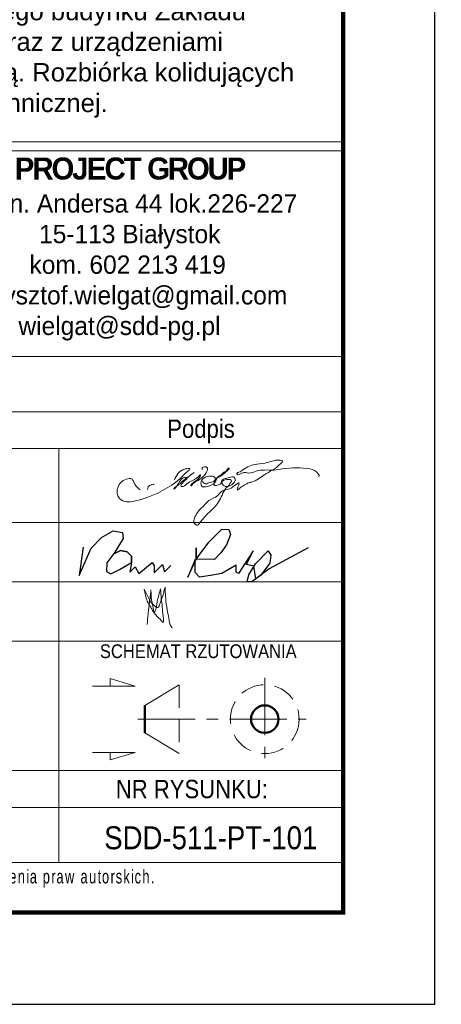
# Model space of a CAD drawing. Header units: millimetres. Extents: x 6807 to 7919, y 15387 to 15883.
# Tile 102 of 120: x 7868 to 7914, y 15387 to 15494. Entities that reach past the tile are written whole.
import ezdxf
from ezdxf.enums import TextEntityAlignment as Align

# ---------------------------------------------------------------- set-up
doc = ezdxf.new("R2010")
doc.units = ezdxf.units.MM
doc.header["$LTSCALE"] = 10
doc.linetypes.add('HIDDEN', pattern=[0.375, 0.25, -0.125])
doc.linetypes.add('MITTE', pattern=[2, 1.25, -0.25, 0.25, -0.25])
for name, color, linetype, lineweight in [('--- widok', 7, 'Continuous', 13), ('_RAMKA', 7, 'Continuous', 35), ('PS_DIM', 4, 'Continuous', 13), ('PS_Hidden', 2, 'HIDDEN', 9), ('PS_MIDLINE', 5, 'MITTE', 13), ('PS_Pos', 1, 'Continuous', 15), ('PS_SOLID', 7, 'Continuous', 30), ('PS_TEXT', 3, 'Continuous', 18)]:
    doc.layers.add(name, color=color, linetype=linetype, lineweight=lineweight)
doc.layers.add('_FORMATKA', color=8, linetype='Continuous', plot=False)
doc.layers.add('_tabelka', color=7, linetype='Continuous')
doc.styles.add('gil', font='GIL_____.TTF', dxfattribs={"width": 0.9})
doc.styles.get("Standard").update_dxf_attribs({"font": 'GIL_____.TTF'})

# ---------------------------------------------------------------- blocks, each defined once
blk = doc.blocks.new('*U18')
at = {"layer": '_FORMATKA', "lineweight": -3}
blk.add_lwpolyline([(-1100, 0), (0, 0), (0, 420), (-1100, 420)], close=True, dxfattribs=at)
at = {"layer": '_RAMKA', "lineweight": -3, "const_width": 0.5}
blk.add_lwpolyline([(-1070, 10), (-10, 10), (-10, 410), (-1070, 410)], close=True, dxfattribs=at)
blk = doc.blocks.new('A$C077725B1')
at = {"layer": 'PS_SOLID', "color": 5, "lineweight": 25}
for points in [[(0.45, 3.96), (0, 0.74), (1.35, 3.86), (2.53, 5.09), (3.87, 5.86), (4.96, 5.66), (5.03, 4.97), (4.09, 3.39), (3.17, 2.17), (3.12, 1.2), (3.6, 0.93), (4.61, 1.41), (5.99, 2.21), (5.97, 2.95), (5.49, 3.43), (4.71, 3.58), (3.95, 3.2), (4.71, 3.58), (5.49, 3.43), (5.97, 2.95), (5.99, 2.21), (5.79, 1.09), (6.4, 1.71), (6.83, 0.96), (8.36, 2.21), (8.58, 1.82), (8.58, 1.03), (9.53, 1.97), (9.77, 1.14), (10.51, 1.89)], [(26.25, 3.91), (21.8, 1.47), (19.81, 0), (19.26, 0), (19.47, 0.79), (20.21, 2.08), (21.68, 3.55), (21.99, 3.05), (21.86, 2.14), (20.81, 0.74), (20.25, 0.33), (20.03, 1.78), (19.17, 1.98), (19.96, 3.54), (18.27, 0.97), (18, 1.12), (18, 1.91), (16.37, 0.97), (15.05, 0.72), (13.81, 0.54), (13.29, 1.06), (13.29, 2.56), (12.47, 0.52), (13.42, 2.59), (13.42, 3.89), (13.42, 2.59), (14.85, 4.56), (16.34, 6.04), (17.15, 6.01), (17.36, 5.44), (16.89, 4.25), (16.25, 3.31), (15.51, 2.56), (13.42, 2.59)]]:
    blk.add_lwpolyline(points, dxfattribs=at)
blk = doc.blocks.new('tabela_rys')
at = {"layer": '_tabelka', "color": 251, "lineweight": 15}
for p, q in [((21.62, 91.73), (131.62, 91.73)), ((21.62, 91.73), (131.62, 91.73)), ((21.62, 91.73), (131.62, 91.73)), ((131.62, 90.73), (21.62, 90.73)), ((21.62, 68.32), (131.48, 68.32)), ((131.62, 62.32), (21.62, 62.32)), ((21.62, 58.32), (131.62, 58.32)), ((21.62, 58.32), (131.62, 58.32)), ((100.62, 58.32), (100.62, 37.33)), ((21.62, 50.24), (131.62, 50.24)), ((21.62, 43.79), (131.62, 43.79)), ((21.62, 37.33), (131.62, 37.33)), ((21.62, 37.33), (131.62, 37.33)), ((21.62, 37.33), (131.62, 37.33)), ((21.62, 37.33), (131.62, 37.33)), ((21.62, 37.33), (131.62, 37.33)), ((21.62, 37.33), (131.62, 37.33)), ((21.62, 37.33), (131.62, 37.33)), ((21.62, 37.33), (131.62, 37.33)), ((100.62, 37.33), (100.62, 13.22)), ((21.62, 23.22), (131.62, 23.22)), ((131.62, 23.22), (21.62, 23.22)), ((21.62, 19.22), (131.62, 19.22)), ((21.62, 13.22), (131.62, 13.22))]:
    blk.add_line(p, q, dxfattribs=at)
at = {"layer": '_tabelka', "color": 251, "lineweight": 30}
blk.add_lwpolyline([(131.62, 123.55), (21.62, 123.55), (21.62, 7.77), (131.62, 7.77)], close=True, dxfattribs=at)
at = {"layer": 'PS_DIM', "color": 5, "true_color": 0x1d16e9}
for points in [[(116.27, 54.78), (116.4, 54.56), (116.58, 54.45), (116.96, 54.56), (117.27, 54.64), (117.58, 54.82), (117.66, 55.11), (117.19, 55.3), (116.43, 55.09), (116.18, 54.85), (116.11, 54.56), (116.28, 54.15), (116.65, 54.15), (117.64, 54.62), (118.01, 55.28), (118.3, 55.44), (118.6, 55.74), (118.91, 55.92), (119.04, 56.14), (119.09, 56.16), (118.24, 55.3), (117.84, 55.07), (117.57, 54.61), (117.57, 54.35), (118.03, 54.35), (118.3, 54.51), (118.35, 54.72), (118.63, 54.99), (119.09, 55.11), (119.38, 55.19), (119.72, 55.19), (119.86, 54.94), (119.56, 54.42), (119.25, 54.24), (118.63, 54.24), (118.45, 54.43), (118.39, 54.64), (119.46, 54.8), (119.3, 54.52), (119.18, 54.31), (118.99, 54.13), (118.15, 52.67), (115.93, 50.15), (115.75, 49.97), (115.52, 50.04), (115.33, 50.36), (115.46, 50.86), (115.83, 51.49), (116.51, 52.17), (116.97, 52.63), (117.94, 53.19), (118.45, 53.7), (119.24, 53.91), (120.28, 54.51), (120.08, 53.78), (120.47, 54.09), (120.72, 54.24), (120.96, 54.38), (121.28, 54.56), (121.66, 54.66), (123.03, 55.46), (124.83, 56.69), (124.99, 56.96), (124.75, 57.03), (124.29, 57.03), (123.37, 56.78), (122.22, 56.61), (121.4, 56.39), (120.69, 55.98), (120.26, 55.73), (120.02, 55.6), (120.05, 55.5), (120.57, 55.64), (121.34, 55.64), (122.15, 55.85), (123.03, 55.97), (124.11, 55.97), (125.01, 56.08), (128, 56.08), (128.89, 55.57), (128.97, 55.25), (128.95, 55.23)], [(109.48, 53.8), (108.99, 54.29), (108.79, 54.65), (108.6, 54.97), (107.99, 54.97), (107.36, 54.6), (106.97, 53.57), (107.12, 53.03), (107.77, 52.55), (108.62, 52.55), (110.32, 53), (114.18, 55.37), (114.63, 55.81), (114.9, 56.08), (114.41, 56.08), (113.23, 54.9)], [(115.36, 55.7), (113.22, 53.93), (113.18, 53.9), (113.18, 53.98), (113.33, 54.13), (113.56, 54.36), (114.45, 55.17), (114.55, 55.14), (113.99, 54.42), (113.95, 54.18), (114.03, 54.16), (114.58, 54.48), (115.19, 54.83), (115.46, 54.98), (115.73, 55.14), (115.95, 55.36), (116.04, 55.45), (116.06, 55.39), (116.02, 55.28), (115.29, 54.61), (115.06, 54.38), (115.02, 54.23), (115.14, 54.35), (115.64, 54.75), (116.77, 55.82), (116.82, 56), (116.82, 56.17), (116.69, 56.3), (116.5, 56.3), (116.26, 56.24), (116.23, 56.11), (116.23, 56)], [(111.02, 54.38), (110.58, 54.31), (110.37, 54.14), (110.28, 53.86)], [(109.92, 42.99), (110.36, 42.1), (110.66, 41.59), (111.09, 41.15), (111.38, 40.99), (111.66, 41.47), (111.96, 42.25), (112.08, 42.76), (112.2, 43.19)], [(111.71, 43.01), (111.79, 41.97), (111.9, 41.03), (111.99, 40.03), (111.99, 39.38), (111.65, 39.72), (111.22, 40.15), (110.84, 40.68), (110.65, 41.02), (110.26, 41.69), (110.08, 42.33), (109.92, 42.99)], [(110.65, 42.9), (110.68, 42.38), (110.68, 42.14), (110.7, 41.97), (110.71, 41.9), (110.76, 41.68), (110.81, 41.47), (110.84, 41.29), (110.91, 40.88), (111.01, 40.53), (111.04, 40.47), (111.14, 40.66), (111.22, 40.95), (111.29, 41.28), (111.38, 41.81), (111.5, 42.26), (111.6, 42.66), (111.71, 43.03)], [(112.2, 43.19), (112.23, 42.5), (112.33, 41.38), (112.56, 40.06), (112.77, 39.1), (112.98, 38.73)], [(110.26, 39.14), (110.35, 40.27), (110.43, 40.94), (110.49, 41.47), (110.59, 42.26), (110.65, 42.75), (110.65, 42.9)]]:
    blk.add_spline(points, degree=3, dxfattribs=at)
at = {"layer": 'PS_Hidden'}
blk.add_line((113.73, 32.58), (113.73, 25.08), dxfattribs=at)
blk.add_circle((123.07, 28.83), 3.75, dxfattribs=at)
at = {"layer": 'PS_MIDLINE', "ltscale": 0.5}
for p, q in [((123.07, 33.33), (123.07, 24.33)), ((109.23, 28.83), (127.57, 28.83))]:
    blk.add_line(p, q, dxfattribs=at)
at = {"layer": 'PS_Pos'}
for p, q in [((109.98, 30.33), (113.73, 32.58)), ((113.73, 25.08), (109.98, 27.33))]:
    blk.add_line(p, q, dxfattribs=at)
at = {"layer": 'PS_Pos', "lineweight": 50}
blk.add_line((109.98, 27.33), (109.98, 30.33), dxfattribs=at)
at = {"layer": 'PS_SOLID', "lineweight": 50}
blk.add_line((109.98, 30.33), (109.98, 27.33), dxfattribs=at)
blk.add_circle((123.07, 28.83), 1.5, dxfattribs=at)
blk.add_circle((123.07, 28.83), 1.5, dxfattribs=at)
at = {"layer": 'PS_TEXT', "color": 7}
for p, q in [((108.95, 32.44), (106.22, 33.26)), ((106.22, 33.26), (106.22, 32.44)), ((108.95, 32.44), (104.3, 32.44)), ((108.95, 25.21), (104.3, 25.21)), ((108.95, 25.21), (106.22, 24.39)), ((106.22, 24.39), (106.22, 25.21))]:
    blk.add_line(p, q, dxfattribs=at)
at = {"layer": 'PS_Pos', "color": 7, "xscale": 0.9500000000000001, "yscale": 0.9500000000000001, "zscale": 0.9500000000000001}
blk.add_blockref('A$C077725B1', (102.85, 43.79), dxfattribs=at)
at = {"layer": '--- widok', "ltscale": 0.5, "insert": (47.25, 106.96, 0.43), "char_height": 2, "width": 80.3878, "attachment_point": 1}
blk.add_mtext('{\\fArial|b0|i0|c238|p34;\\C0;Prze\\fArial|b0|i0|c0|p34;b\\fArial|b0|i0|c238|p34;u\\fArial|b0|i0|c0|p34;dowa o\\fArial|b0|i0|c238|p34;r\\fArial|b0|i0|c0|p34;a\\fArial|b0|i0|c238|p34;z\\fArial|b0|i0|c0|p34; \\fArial|b0|i0|c238|p34;r\\fArial|b0|i0|c0|p34;o\\fArial|b0|i0|c238|p34;z\\fArial|b0|i0|c0|p34;b\\fArial|b0|i0|c238|p34;u\\fArial|b0|i0|c0|p34;dowa \\fArial|b0|i0|c238|p34;ist\\fArial|b0|i0|c0|p34;n\\fArial|b0|i0|c238|p34;ieją\\fArial|b0|i0|c0|p34;c\\fArial|b0|i0|c238|p34;eg\\fArial|b0|i0|c0|p34;o b\\fArial|b0|i0|c238|p34;u\\fArial|b0|i0|c0|p34;d\\fArial|b0|i0|c238|p34;y\\fArial|b0|i0|c0|p34;n\\fArial|b0|i0|c238|p34;ku\\fArial|b0|i0|c0|p34; \\fArial|b0|i0|c238|p34;Z\\fArial|b0|i0|c0|p34;a\\fArial|b0|i0|c238|p34;kł\\fArial|b0|i0|c0|p34;ad\\fArial|b0|i0|c238|p34;u\\fArial|b0|i0|c0|p34; \\fArial|b0|i0|c238|p34;Pr\\fArial|b0|i0|c0|p34;od\\fArial|b0|i0|c238|p34;uk\\fArial|b0|i0|c0|p34;c\\fArial|b0|i0|c238|p34;ji\\fArial|b0|i0|c0|p34; \\fArial|b0|i0|c238|p34;Me\\fArial|b0|i0|c0|p34;b\\fArial|b0|i0|c238|p34;li\\fArial|b0|i0|c0|p34; o c\\fArial|b0|i0|c238|p34;zęść\\fArial|b0|i0|c0|p34; \\fArial|b0|i0|c238|p34;pr\\fArial|b0|i0|c0|p34;od\\fArial|b0|i0|c238|p34;uk\\fArial|b0|i0|c0|p34;c\\fArial|b0|i0|c238|p34;yj\\fArial|b0|i0|c0|p34;n\\fArial|b0|i0|c238|p34;ą\\fArial|b0|i0|c0|p34; w\\fArial|b0|i0|c238|p34;r\\fArial|b0|i0|c0|p34;a\\fArial|b0|i0|c238|p34;z\\fArial|b0|i0|c0|p34; \\fArial|b0|i0|c238|p34;z\\fArial|b0|i0|c0|p34; \\fArial|b0|i0|c238|p34;urzą\\fArial|b0|i0|c0|p34;d\\fArial|b0|i0|c238|p34;ze\\fArial|b0|i0|c0|p34;n\\fArial|b0|i0|c238|p34;i\\fArial|b0|i0|c0|p34;a\\fArial|b0|i0|c238|p34;mi\\fArial|b0|i0|c0|p34; b\\fArial|b0|i0|c238|p34;u\\fArial|b0|i0|c0|p34;dow\\fArial|b0|i0|c238|p34;l\\fArial|b0|i0|c0|p34;an\\fArial|b0|i0|c238|p34;ymi\\fArial|b0|i0|c0|p34; \\fArial|b0|i0|c238|p34;i\\fArial|b0|i0|c0|p34; \\fArial|b0|i0|c238|p34;i\\fArial|b0|i0|c0|p34;n\\fArial|b0|i0|c238|p34;fr\\fArial|b0|i0|c0|p34;a\\fArial|b0|i0|c238|p34;strukturą\\fArial|b0|i0|c0|p34; \\fArial|b0|i0|c238|p34;te\\fArial|b0|i0|c0|p34;c\\fArial|b0|i0|c238|p34;h\\fArial|b0|i0|c0|p34;n\\fArial|b0|i0|c238|p34;i\\fArial|b0|i0|c0|p34;c\\fArial|b0|i0|c238|p34;z\\fArial|b0|i0|c0|p34;n\\fArial|b0|i0|c238|p34;ą\\fArial|b0|i0|c0|p34;. \\fArial|b0|i0|c238|p34;R\\fArial|b0|i0|c0|p34;o\\fArial|b0|i0|c238|p34;z\\fArial|b0|i0|c0|p34;b\\fArial|b0|i0|c238|p34;iórk\\fArial|b0|i0|c0|p34;a \\fArial|b0|i0|c238|p34;k\\fArial|b0|i0|c0|p34;o\\fArial|b0|i0|c238|p34;li\\fArial|b0|i0|c0|p34;d\\fArial|b0|i0|c238|p34;ują\\fArial|b0|i0|c0|p34;c\\fArial|b0|i0|c238|p34;y\\fArial|b0|i0|c0|p34;c\\fArial|b0|i0|c238|p34;h\\fArial|b0|i0|c0|p34; \\fArial|b0|i0|c238|p34;eleme\\fArial|b0|i0|c0|p34;n\\fArial|b0|i0|c238|p34;tó\\fArial|b0|i0|c0|p34;w b\\fArial|b0|i0|c238|p34;u\\fArial|b0|i0|c0|p34;d\\fArial|b0|i0|c238|p34;y\\fArial|b0|i0|c0|p34;n\\fArial|b0|i0|c238|p34;ku\\fArial|b0|i0|c0|p34; \\fArial|b0|i0|c238|p34;i\\fArial|b0|i0|c0|p34; \\fArial|b0|i0|c238|p34;i\\fArial|b0|i0|c0|p34;n\\fArial|b0|i0|c238|p34;fr\\fArial|b0|i0|c0|p34;a\\fArial|b0|i0|c238|p34;struktury\\fArial|b0|i0|c0|p34; \\fArial|b0|i0|c238|p34;te\\fArial|b0|i0|c0|p34;c\\fArial|b0|i0|c238|p34;h\\fArial|b0|i0|c0|p34;n\\fArial|b0|i0|c238|p34;i\\fArial|b0|i0|c0|p34;c\\fArial|b0|i0|c238|p34;z\\fArial|b0|i0|c0|p34;n\\fArial|b0|i0|c238|p34;ej\\fArial|b0|i0|c0|p34;.}', dxfattribs=at)
at = {"layer": '_tabelka', "color": 251, "style": 'gil', "width": 0.9}
for s, p in [('Podpis', (116.12, 60.22)), ('NR RYSUNKU:', (115.12, 21.22))]:
    blk.add_text(s, height=2, dxfattribs=at).set_placement(p, align=Align.MIDDLE)
at = {"layer": '_tabelka', "color": 7, "insert": (81.68, 90.01), "char_height": 2.5, "attachment_point": 1, "style": 'gil'}
blk.add_mtext_dynamic_manual_height_columns('{\\fGill Sans MT|b1|i0|c238|p34;\\H0.96x;\\W1;\\T0.9;\\C12;         SDD \\C7;PROJECT GROUP\\fGill Sans MT|b0|i0|c238|p34;\\P\\pi7.1307;\\H0.83333x;\\T1;ul.^IGen. Andersa 44 lok.226-227\\P\\pi16.782;15-113 Białystok\\P\\pi15.736;kom. 602 213 419\\P\\pi9.3298;krzysztof.wielgat@gmail.com\\P       wielgat@\\C12;sdd-pg\\C7;.pl}', width=50.3067, gutter_width=15, heights=[27.85], dxfattribs=at)
at = {"layer": '_tabelka', "color": 7, "lineweight": 13, "insert": (22.63, 10.21), "char_height": 1.5, "attachment_point": 4, "style": 'gil'}
blk.add_mtext_dynamic_manual_height_columns('\\pi19.101;{\\W0.7;\\T1.2;Wykorzystanie tej dokumentacji wymaga zgody autora projektu i wykupienia praw autorskich.\\P\\pi35.865;(Ustawa z dnia 4.02.1994r. Dz. U. nr 24 poz. 83)}', width=107.5936, gutter_width=12.5, heights=[0], dxfattribs=at)
at = {"layer": '_tabelka', "color": 7, "style": 'gil', "width": 0.9}
for p in [(47.79, 34.83), (47.79, 30.29), (47.79, 26.06)]:
    blk.add_attdef('NAZWA_RYS:', text='', height=2.5, dxfattribs=at).set_placement(p, align=Align.MIDDLE_LEFT)
blk.add_attdef('FORMAT', text='', height=2.5, dxfattribs=at).set_placement((33.12, 15.91), align=Align.MIDDLE)
at = {"layer": '_tabelka', "color": 7, "style": 'gil', "width": 0.9, "flags": 8}
for tag, p in [('DATA', (61.11, 15.91)), ('SKALA', (87.85, 15.91)), ('NR_RYSUNKU', (117.18, 15.91))]:
    blk.add_attdef(tag, text='', height=2.5, dxfattribs=at).set_placement(p, align=Align.MIDDLE)
at = {"layer": 'PS_TEXT', "color": 7, "insert": (100.88, 36.98), "char_height": 1.5, "width": 31.0028, "attachment_point": 1, "style": 'gil'}
blk.add_mtext('\\pi4.2099;SCHEMAT RZUTOWANIA', dxfattribs=at)

msp = doc.modelspace()

# ---------------------------------------------------------------- block references
at = {"layer": 'PS_DIM'}
msp.add_blockref('*U18', (7913.346, 15387.186), dxfattribs=at)
at = {"layer": 'PS_DIM', "color": 7}
ref = msp.add_blockref('tabela_rys', (7771.727, 15389.417), dxfattribs=at)
ref.add_attrib('NR_RYSUNKU', 'SDD-511-PT-101', dxfattribs={"layer": '_tabelka', "color": 7, "height": 2.5, "style": 'gil', "width": 0.9, "flags": 8}).set_placement((7888.911, 15405.328), align=Align.MIDDLE)

doc.saveas('drawing.dxf')
